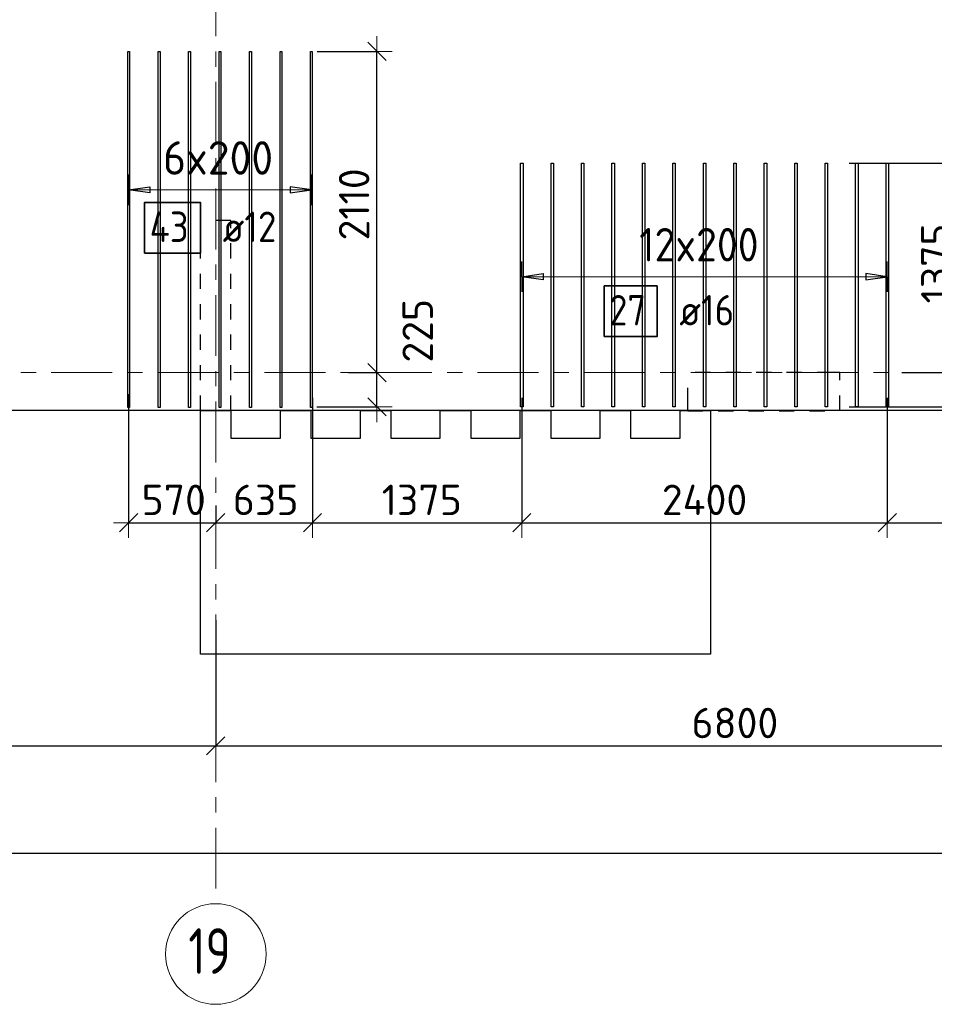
# Model space of a CAD drawing. Header units: metres. Extents: x -38 to 107, y -15 to 21.
# Tile 29 of 254: x 47 to 53, y -4 to 2. Entities that reach past the tile are written whole.
import ezdxf

# ---------------------------------------------------------------- set-up
doc = ezdxf.new("R2010")
doc.units = ezdxf.units.M
doc.header["$PDMODE"] = 65
for name, pattern in [('______11', [0.5, 0.4, -0.05, 0, -0.05]), ('______2', [0.0405, 0.03, -0.0105]), ('______5', [1.1, 0.8, -0.1, 0.1, -0.1])]:
    doc.linetypes.add(name, pattern=pattern)
for name, color, linetype, lineweight in [('XR$1$Осевая линия (1)', 7, '______5', 13), ('XR$1$Размерная линия (1)', 7, 'Continuous', 13), ('XR$5$Перекрытие (1)', 7, 'Continuous', 35), ('XR$5$Размерная линия (1)', 7, 'Continuous', 13)]:
    doc.layers.add(name, color=color, linetype=linetype, lineweight=lineweight)
for name, color, linetype, lineweight, true_color in [('XR$5$Арм.стержн.Доп. Арм верхн.зоны Х', 7, 'Continuous', 35, 0x8c8cff), ('XR$5$Арм.стержн.Доп. Арм. верхн.зоны У', 7, 'Continuous', 35, 0x739641), ('XR$7$Стена_ бетон несущ.', 7, 'Continuous', 70, 0xb4b496)]:
    doc.layers.add(name, color=color, linetype=linetype, lineweight=lineweight, true_color=true_color)
doc.styles.add('ISOCPEUR', font='txt')
doc.dimstyles.new('DIMSTYLE_3', dxfattribs={"dimtxt": 0.2, "dimasz": 0.2, "dimexe": 0, "dimexo": 0, "dimgap": 0.1, "dimtad": 2, "dimdec": 0, "dimlfac": 1000, "dimrnd": 5, "dimzin": 12, "dimdsep": 46, "dimtxsty": 'ISOCPEUR', "dimblk1": 'ALL_ML_STRICH', "dimblk2": 'ALL_ML_STRICH', "dimsah": 1, "dimcen": 0, "dimclrd": 7, "dimclre": 256, "dimclrt": 7, "dimadec": 0, "dimazin": 0, "dimtfac": 1, "dimtdec": 0, "dimtix": 1, "dimtmove": 2, "dimatfit": 3, "dimfxl": 0, "dimtzin": 0, "dimlwd": 0, "dimlwe": -3, "dimarcsym": 0})
doc.dimstyles.new('DIMSTYLE_36', dxfattribs={"dimtxt": 0.2, "dimasz": 0.2, "dimexe": 0, "dimexo": 0, "dimgap": 0.1, "dimtad": 0, "dimdec": 0, "dimlfac": 1000, "dimrnd": 5, "dimzin": 12, "dimdsep": 46, "dimtxsty": 'ISOCPEUR', "dimblk1": 'ALL_ML_STRICH', "dimblk2": 'ALL_ML_STRICH', "dimsah": 1, "dimcen": 0, "dimclrd": 7, "dimclre": 256, "dimclrt": 7, "dimadec": 0, "dimazin": 0, "dimtfac": 1, "dimtdec": 0, "dimtix": 1, "dimtmove": 2, "dimatfit": 3, "dimfxl": 0, "dimtvp": 1.2, "dimtzin": 0, "dimlwd": 0, "dimlwe": -3, "dimarcsym": 0})
doc.dimstyles.new('DIMSTYLE_37', dxfattribs={"dimtxt": 0.2, "dimasz": 0.2, "dimexe": 0, "dimexo": 0, "dimgap": 0.1, "dimtad": 2, "dimdec": 0, "dimlfac": 1000, "dimrnd": 5, "dimzin": 12, "dimdsep": 46, "dimtxsty": 'ISOCPEUR', "dimblk1": 'ALL_ML_STRICH', "dimblk2": 'ALL_ML_STRICH', "dimsah": 1, "dimcen": 0, "dimclrd": 7, "dimclre": 256, "dimclrt": 7, "dimadec": 0, "dimazin": 0, "dimtfac": 1, "dimtdec": 0, "dimtix": 1, "dimtmove": 2, "dimatfit": 3, "dimfxl": 0, "dimtvp": 1.2, "dimtzin": 0, "dimlwd": 0, "dimlwe": -3, "dimarcsym": 0})

# ---------------------------------------------------------------- blocks, each defined once
blk = doc.blocks.new('ALL_ML_STRICH')
at = {"color": 0, "linetype": 'ByBlock', "lineweight": -2}
for p, q in [((0, -0.5), (0, 0.5)), ((-1, 0), (0.5, 0)), ((-0.3, -0.3), (0.3, 0.3))]:
    blk.add_line(p, q, dxfattribs=at)
blk = doc.blocks.new('*D11')
at = {"layer": 'DEFPOINTS', "color": 7, "linetype": 'Continuous', "lineweight": 13, "transparency": 33554687}
for p in [(0.5, -3.1033), (0.5, -3.1563), (61.6, -3.1401)]:
    blk.add_point(p, dxfattribs=at)
at = {"layer": 'XR$1$Размерная линия (1)', "color": 9, "linetype": 'Continuous', "lineweight": -2, "true_color": 0xc7c7c7, "transparency": 33554687}
for p, q in [((0.5, -3.1233), (0.5, -3.1563)), ((61.6, -3.1563), (61.6, -3.1563))]:
    blk.add_line(p, q, dxfattribs=at)
at = {"layer": 'XR$1$Размерная линия (1)', "color": 7, "linetype": 'Continuous', "lineweight": -2, "transparency": 33554687}
blk.add_line((0.5, -3.1563), (61.6, -3.1563), dxfattribs=at)
at = {"layer": 'XR$1$Размерная линия (1)', "color": 7, "linetype": 'Continuous', "lineweight": 13, "transparency": 33554687, "xscale": 0.2, "yscale": 0.2, "zscale": 0.2, "rotation": 180}
blk.add_blockref('ALL_ML_STRICH', (0.5, -3.1563), dxfattribs=at)
at = {"layer": 'XR$1$Размерная линия (1)', "color": 7, "linetype": 'Continuous', "lineweight": 13, "transparency": 33554687, "xscale": 0.2, "yscale": 0.2, "zscale": 0.2}
blk.add_blockref('ALL_ML_STRICH', (61.6, -3.1563), dxfattribs=at)
at = {"layer": 'XR$1$Размерная линия (1)', "color": 7, "linetype": 'Continuous', "lineweight": 13, "transparency": 33554687, "insert": (31.1, -3.0063), "char_height": 0.2, "width": 1, "attachment_point": 5, "style": 'ISOCPEUR'}
blk.add_mtext('\\A1;{61100}', dxfattribs=at)
blk = doc.blocks.new('*D22')
at = {"layer": 'DEFPOINTS', "color": 7, "linetype": 'Continuous', "lineweight": 13, "transparency": 33554687}
for p in [(41.45, -1.5748), (48.15, -1.6059), (41.45, -2.452)]:
    blk.add_point(p, dxfattribs=at)
at = {"layer": 'XR$1$Размерная линия (1)', "color": 9, "linetype": 'Continuous', "lineweight": -2, "true_color": 0xc7c7c7, "transparency": 33554687}
for p, q in [((41.45, -1.5948), (41.45, -2.452)), ((48.15, -1.6259), (48.15, -2.452))]:
    blk.add_line(p, q, dxfattribs=at)
at = {"layer": 'XR$1$Размерная линия (1)', "color": 7, "linetype": 'Continuous', "lineweight": -2, "transparency": 33554687}
blk.add_line((41.45, -2.452), (48.15, -2.452), dxfattribs=at)
at = {"layer": 'XR$1$Размерная линия (1)', "color": 7, "linetype": 'Continuous', "lineweight": 13, "transparency": 33554687, "xscale": 0.2, "yscale": 0.2, "zscale": 0.2, "rotation": 180}
blk.add_blockref('ALL_ML_STRICH', (41.45, -2.452), dxfattribs=at)
at = {"layer": 'XR$1$Размерная линия (1)', "color": 7, "linetype": 'Continuous', "lineweight": 13, "transparency": 33554687, "xscale": 0.2, "yscale": 0.2, "zscale": 0.2}
blk.add_blockref('ALL_ML_STRICH', (48.15, -2.452), dxfattribs=at)
at = {"layer": 'XR$1$Размерная линия (1)', "color": 7, "linetype": 'Continuous', "lineweight": 13, "transparency": 33554687, "insert": (44.81, -2.302), "char_height": 0.2, "width": 0.8, "attachment_point": 5, "style": 'ISOCPEUR'}
blk.add_mtext('\\A1;{6700}', dxfattribs=at)
blk = doc.blocks.new('*D23')
at = {"layer": 'DEFPOINTS', "color": 7, "linetype": 'Continuous', "lineweight": 13, "transparency": 33554687}
for p in [(54.95, -1.4027), (48.15, -1.6059), (48.15, -2.452)]:
    blk.add_point(p, dxfattribs=at)
at = {"layer": 'XR$1$Размерная линия (1)', "color": 9, "linetype": 'Continuous', "lineweight": -2, "true_color": 0xc7c7c7, "transparency": 33554687}
for p, q in [((54.95, -1.4227), (54.95, -2.452)), ((48.15, -1.6259), (48.15, -2.452))]:
    blk.add_line(p, q, dxfattribs=at)
at = {"layer": 'XR$1$Размерная линия (1)', "color": 7, "linetype": 'Continuous', "lineweight": -2, "transparency": 33554687}
blk.add_line((48.15, -2.452), (54.95, -2.452), dxfattribs=at)
at = {"layer": 'XR$1$Размерная линия (1)', "color": 7, "linetype": 'Continuous', "lineweight": 13, "transparency": 33554687, "xscale": 0.2, "yscale": 0.2, "zscale": 0.2, "rotation": 180}
blk.add_blockref('ALL_ML_STRICH', (48.15, -2.452), dxfattribs=at)
at = {"layer": 'XR$1$Размерная линия (1)', "color": 7, "linetype": 'Continuous', "lineweight": 13, "transparency": 33554687, "xscale": 0.2, "yscale": 0.2, "zscale": 0.2}
blk.add_blockref('ALL_ML_STRICH', (54.95, -2.452), dxfattribs=at)
at = {"layer": 'XR$1$Размерная линия (1)', "color": 7, "linetype": 'Continuous', "lineweight": 13, "transparency": 33554687, "insert": (51.56, -2.302), "char_height": 0.2, "width": 0.8, "attachment_point": 5, "style": 'ISOCPEUR'}
blk.add_mtext('\\A1;{6800}', dxfattribs=at)
blk = doc.blocks.new('*D605')
at = {"layer": 'DEFPOINTS', "color": 7, "linetype": 'Continuous', "lineweight": 13, "transparency": 33554687}
for p in [(52.6369, 0), (52.2897, -0.2248), (53.0327, -0.2248)]:
    blk.add_point(p, dxfattribs=at)
at = {"layer": 'XR$5$Размерная линия (1)', "color": 9, "linetype": 'Continuous', "lineweight": -2, "true_color": 0xc7c7c7, "transparency": 33554687}
for p, q in [((52.6569, 0), (53.0327, 0)), ((52.3097, -0.2248), (53.0327, -0.2248))]:
    blk.add_line(p, q, dxfattribs=at)
at = {"layer": 'XR$5$Размерная линия (1)', "color": 7, "linetype": 'Continuous', "lineweight": -2, "transparency": 33554687}
blk.add_line((53.0327, -0.2248), (53.0327, 0), dxfattribs=at)
at = {"layer": 'XR$5$Размерная линия (1)', "color": 7, "linetype": 'Continuous', "lineweight": 13, "transparency": 33554687, "xscale": 0.2, "yscale": 0.2, "zscale": 0.2}
for p, rotation in [((53.0327, 0), 90), ((53.0327, -0.2248), 270)]:
    blk.add_blockref('ALL_ML_STRICH', p, dxfattribs=dict(at, rotation=rotation))
at = {"layer": 'XR$5$Размерная линия (1)', "color": 7, "linetype": 'Continuous', "lineweight": 13, "transparency": 33554687, "insert": (53.2691, 0.2168), "char_height": 0.2, "width": 0.6, "attachment_point": 5, "rotation": 90, "style": 'ISOCPEUR'}
blk.add_mtext('\\A1;{225}', dxfattribs=at)
blk = doc.blocks.new('*D606')
at = {"layer": 'DEFPOINTS', "color": 7, "linetype": 'Continuous', "lineweight": 13, "transparency": 33554687}
for p in [(52.2897, 1.3752), (52.6369, 0), (53.0327, 0)]:
    blk.add_point(p, dxfattribs=at)
at = {"layer": 'XR$5$Размерная линия (1)', "color": 9, "linetype": 'Continuous', "lineweight": -2, "true_color": 0xc7c7c7, "transparency": 33554687}
for p, q in [((52.3097, 1.3752), (53.0327, 1.3752)), ((52.6569, 0), (53.0327, 0))]:
    blk.add_line(p, q, dxfattribs=at)
at = {"layer": 'XR$5$Размерная линия (1)', "color": 7, "linetype": 'Continuous', "lineweight": -2, "transparency": 33554687}
blk.add_line((53.0327, 0), (53.0327, 1.3752), dxfattribs=at)
at = {"layer": 'XR$5$Размерная линия (1)', "color": 7, "linetype": 'Continuous', "lineweight": 13, "transparency": 33554687, "xscale": 0.2, "yscale": 0.2, "zscale": 0.2}
for p, rotation in [((53.0327, 1.3752), 90), ((53.0327, 0), 270)]:
    blk.add_blockref('ALL_ML_STRICH', p, dxfattribs=dict(at, rotation=rotation))
at = {"layer": 'XR$5$Размерная линия (1)', "color": 7, "linetype": 'Continuous', "lineweight": 13, "transparency": 33554687, "insert": (52.8827, 0.7176), "char_height": 0.2, "width": 0.8, "attachment_point": 5, "rotation": 90, "style": 'ISOCPEUR'}
blk.add_mtext('\\A1;{1375}', dxfattribs=at)
blk = doc.blocks.new('*D716')
at = {"layer": 'DEFPOINTS', "color": 7, "linetype": 'Continuous', "lineweight": 13, "transparency": 33554687}
for p in [(49.0022, 0), (48.7938, -0.2248), (49.2089, -0.2248)]:
    blk.add_point(p, dxfattribs=at)
at = {"layer": 'XR$5$Размерная линия (1)', "color": 9, "linetype": 'Continuous', "lineweight": -2, "true_color": 0xc7c7c7, "transparency": 33554687}
for p, q in [((49.0222, 0), (49.2089, 0)), ((48.8138, -0.2248), (49.2089, -0.2248))]:
    blk.add_line(p, q, dxfattribs=at)
at = {"layer": 'XR$5$Размерная линия (1)', "color": 7, "linetype": 'Continuous', "lineweight": -2, "transparency": 33554687}
blk.add_line((49.2089, -0.2248), (49.2089, 0), dxfattribs=at)
at = {"layer": 'XR$5$Размерная линия (1)', "color": 7, "linetype": 'Continuous', "lineweight": 13, "transparency": 33554687, "xscale": 0.2, "yscale": 0.2, "zscale": 0.2}
for p, rotation in [((49.2089, 0), 90), ((49.2089, -0.2248), 270)]:
    blk.add_blockref('ALL_ML_STRICH', p, dxfattribs=dict(at, rotation=rotation))
at = {"layer": 'XR$5$Размерная линия (1)', "color": 7, "linetype": 'Continuous', "lineweight": 13, "transparency": 33554687, "insert": (49.4766, 0.2748), "char_height": 0.2, "width": 0.6, "attachment_point": 5, "rotation": 90, "style": 'ISOCPEUR'}
blk.add_mtext('\\A1;{225}', dxfattribs=at)
blk = doc.blocks.new('*D717')
at = {"layer": 'DEFPOINTS', "color": 7, "linetype": 'Continuous', "lineweight": 13, "transparency": 33554687}
for p in [(48.7962, 2.1107), (49.0022, 0), (49.2089, 0)]:
    blk.add_point(p, dxfattribs=at)
at = {"layer": 'XR$5$Размерная линия (1)', "color": 9, "linetype": 'Continuous', "lineweight": -2, "true_color": 0xc7c7c7, "transparency": 33554687}
for p, q in [((48.8162, 2.1107), (49.2089, 2.1107)), ((49.0222, 0), (49.2089, 0))]:
    blk.add_line(p, q, dxfattribs=at)
at = {"layer": 'XR$5$Размерная линия (1)', "color": 7, "linetype": 'Continuous', "lineweight": -2, "transparency": 33554687}
blk.add_line((49.2089, 0), (49.2089, 2.1107), dxfattribs=at)
at = {"layer": 'XR$5$Размерная линия (1)', "color": 7, "linetype": 'Continuous', "lineweight": 13, "transparency": 33554687, "xscale": 0.2, "yscale": 0.2, "zscale": 0.2}
for p, rotation in [((49.2089, 2.1107), 90), ((49.2089, 0), 270)]:
    blk.add_blockref('ALL_ML_STRICH', p, dxfattribs=dict(at, rotation=rotation))
at = {"layer": 'XR$5$Размерная линия (1)', "color": 7, "linetype": 'Continuous', "lineweight": 13, "transparency": 33554687, "insert": (49.0589, 1.1053), "char_height": 0.2, "width": 0.8, "attachment_point": 5, "rotation": 90, "style": 'ISOCPEUR'}
blk.add_mtext('\\A1;{2110}', dxfattribs=at)
blk = doc.blocks.new('*D758')
at = {"layer": 'DEFPOINTS', "color": 7, "linetype": 'Continuous', "lineweight": 13, "transparency": 33554687}
for p in [(47.5782, -0.1224), (48.15, -0.8541), (47.5782, -0.9859)]:
    blk.add_point(p, dxfattribs=at)
at = {"layer": 'XR$5$Размерная линия (1)', "color": 9, "linetype": 'Continuous', "lineweight": -2, "true_color": 0xc7c7c7, "transparency": 33554687}
for p, q in [((47.5782, -0.1424), (47.5782, -0.9859)), ((48.15, -0.8741), (48.15, -0.9859))]:
    blk.add_line(p, q, dxfattribs=at)
at = {"layer": 'XR$5$Размерная линия (1)', "color": 7, "linetype": 'Continuous', "lineweight": -2, "transparency": 33554687}
blk.add_line((47.5782, -0.9859), (48.15, -0.9859), dxfattribs=at)
at = {"layer": 'XR$5$Размерная линия (1)', "color": 7, "linetype": 'Continuous', "lineweight": 13, "transparency": 33554687, "xscale": 0.2, "yscale": 0.2, "zscale": 0.2, "rotation": 180}
blk.add_blockref('ALL_ML_STRICH', (47.5782, -0.9859), dxfattribs=at)
at = {"layer": 'XR$5$Размерная линия (1)', "color": 7, "linetype": 'Continuous', "lineweight": 13, "transparency": 33554687, "xscale": 0.2, "yscale": 0.2, "zscale": 0.2}
blk.add_blockref('ALL_ML_STRICH', (48.15, -0.9859), dxfattribs=at)
at = {"layer": 'XR$5$Размерная линия (1)', "color": 7, "linetype": 'Continuous', "lineweight": 13, "transparency": 33554687, "insert": (47.8741, -0.8359), "char_height": 0.2, "width": 0.6, "attachment_point": 5, "style": 'ISOCPEUR'}
blk.add_mtext('\\A1;{570}', dxfattribs=at)
blk = doc.blocks.new('*D759')
at = {"layer": 'DEFPOINTS', "color": 7, "linetype": 'Continuous', "lineweight": 13, "transparency": 33554687}
for p in [(48.7858, -0.1446), (48.15, -0.8541), (48.15, -0.9859)]:
    blk.add_point(p, dxfattribs=at)
at = {"layer": 'XR$5$Размерная линия (1)', "color": 9, "linetype": 'Continuous', "lineweight": -2, "true_color": 0xc7c7c7, "transparency": 33554687}
for p, q in [((48.7858, -0.1646), (48.7858, -0.9859)), ((48.15, -0.8741), (48.15, -0.9859))]:
    blk.add_line(p, q, dxfattribs=at)
at = {"layer": 'XR$5$Размерная линия (1)', "color": 7, "linetype": 'Continuous', "lineweight": -2, "transparency": 33554687}
blk.add_line((48.15, -0.9859), (48.7858, -0.9859), dxfattribs=at)
at = {"layer": 'XR$5$Размерная линия (1)', "color": 7, "linetype": 'Continuous', "lineweight": 13, "transparency": 33554687, "xscale": 0.2, "yscale": 0.2, "zscale": 0.2, "rotation": 180}
blk.add_blockref('ALL_ML_STRICH', (48.15, -0.9859), dxfattribs=at)
at = {"layer": 'XR$5$Размерная линия (1)', "color": 7, "linetype": 'Continuous', "lineweight": 13, "transparency": 33554687, "xscale": 0.2, "yscale": 0.2, "zscale": 0.2}
blk.add_blockref('ALL_ML_STRICH', (48.7858, -0.9859), dxfattribs=at)
at = {"layer": 'XR$5$Размерная линия (1)', "color": 7, "linetype": 'Continuous', "lineweight": 13, "transparency": 33554687, "insert": (48.4779, -0.8359), "char_height": 0.2, "width": 0.6, "attachment_point": 5, "style": 'ISOCPEUR'}
blk.add_mtext('\\A1;{635}', dxfattribs=at)
blk = doc.blocks.new('*D760')
at = {"layer": 'DEFPOINTS', "color": 7, "linetype": 'Continuous', "lineweight": 13, "transparency": 33554687}
for p in [(48.7858, -0.1446), (50.1606, -0.1465), (48.7858, -0.9859)]:
    blk.add_point(p, dxfattribs=at)
at = {"layer": 'XR$5$Размерная линия (1)', "color": 9, "linetype": 'Continuous', "lineweight": -2, "true_color": 0xc7c7c7, "transparency": 33554687}
for p, q in [((48.7858, -0.1646), (48.7858, -0.9859)), ((50.1606, -0.1665), (50.1606, -0.9859))]:
    blk.add_line(p, q, dxfattribs=at)
at = {"layer": 'XR$5$Размерная линия (1)', "color": 7, "linetype": 'Continuous', "lineweight": -2, "transparency": 33554687}
blk.add_line((48.7858, -0.9859), (50.1606, -0.9859), dxfattribs=at)
at = {"layer": 'XR$5$Размерная линия (1)', "color": 7, "linetype": 'Continuous', "lineweight": 13, "transparency": 33554687, "xscale": 0.2, "yscale": 0.2, "zscale": 0.2, "rotation": 180}
blk.add_blockref('ALL_ML_STRICH', (48.7858, -0.9859), dxfattribs=at)
at = {"layer": 'XR$5$Размерная линия (1)', "color": 7, "linetype": 'Continuous', "lineweight": 13, "transparency": 33554687, "xscale": 0.2, "yscale": 0.2, "zscale": 0.2}
blk.add_blockref('ALL_ML_STRICH', (50.1606, -0.9859), dxfattribs=at)
at = {"layer": 'XR$5$Размерная линия (1)', "color": 7, "linetype": 'Continuous', "lineweight": 13, "transparency": 33554687, "insert": (49.5032, -0.8359), "char_height": 0.2, "width": 0.8, "attachment_point": 5, "style": 'ISOCPEUR'}
blk.add_mtext('\\A1;{1375}', dxfattribs=at)
blk = doc.blocks.new('*D761')
at = {"layer": 'DEFPOINTS', "color": 7, "linetype": 'Continuous', "lineweight": 13, "transparency": 33554687}
for p in [(50.1606, -0.1465), (52.5606, -0.1465), (50.1606, -0.9859)]:
    blk.add_point(p, dxfattribs=at)
at = {"layer": 'XR$5$Размерная линия (1)', "color": 9, "linetype": 'Continuous', "lineweight": -2, "true_color": 0xc7c7c7, "transparency": 33554687}
for p, q in [((50.1606, -0.1665), (50.1606, -0.9859)), ((52.5606, -0.1665), (52.5606, -0.9859))]:
    blk.add_line(p, q, dxfattribs=at)
at = {"layer": 'XR$5$Размерная линия (1)', "color": 7, "linetype": 'Continuous', "lineweight": -2, "transparency": 33554687}
blk.add_line((50.1606, -0.9859), (52.5606, -0.9859), dxfattribs=at)
at = {"layer": 'XR$5$Размерная линия (1)', "color": 7, "linetype": 'Continuous', "lineweight": 13, "transparency": 33554687, "xscale": 0.2, "yscale": 0.2, "zscale": 0.2, "rotation": 180}
blk.add_blockref('ALL_ML_STRICH', (50.1606, -0.9859), dxfattribs=at)
at = {"layer": 'XR$5$Размерная линия (1)', "color": 7, "linetype": 'Continuous', "lineweight": 13, "transparency": 33554687, "xscale": 0.2, "yscale": 0.2, "zscale": 0.2}
blk.add_blockref('ALL_ML_STRICH', (52.5606, -0.9859), dxfattribs=at)
at = {"layer": 'XR$5$Размерная линия (1)', "color": 7, "linetype": 'Continuous', "lineweight": 13, "transparency": 33554687, "insert": (51.3606, -0.8359), "char_height": 0.2, "width": 0.8, "attachment_point": 5, "style": 'ISOCPEUR'}
blk.add_mtext('\\A1;{2400}', dxfattribs=at)
blk = doc.blocks.new('*D762')
at = {"layer": 'DEFPOINTS', "color": 7, "linetype": 'Continuous', "lineweight": 13, "transparency": 33554687}
for p in [(54.31, -0.0687), (52.5606, -0.1465), (52.5606, -0.9859)]:
    blk.add_point(p, dxfattribs=at)
at = {"layer": 'XR$5$Размерная линия (1)', "color": 9, "linetype": 'Continuous', "lineweight": -2, "true_color": 0xc7c7c7, "transparency": 33554687}
for p, q in [((54.31, -0.0887), (54.31, -0.9859)), ((52.5606, -0.1665), (52.5606, -0.9859))]:
    blk.add_line(p, q, dxfattribs=at)
at = {"layer": 'XR$5$Размерная линия (1)', "color": 7, "linetype": 'Continuous', "lineweight": -2, "transparency": 33554687}
blk.add_line((52.5606, -0.9859), (54.31, -0.9859), dxfattribs=at)
at = {"layer": 'XR$5$Размерная линия (1)', "color": 7, "linetype": 'Continuous', "lineweight": 13, "transparency": 33554687, "xscale": 0.2, "yscale": 0.2, "zscale": 0.2, "rotation": 180}
blk.add_blockref('ALL_ML_STRICH', (52.5606, -0.9859), dxfattribs=at)
at = {"layer": 'XR$5$Размерная линия (1)', "color": 7, "linetype": 'Continuous', "lineweight": 13, "transparency": 33554687, "xscale": 0.2, "yscale": 0.2, "zscale": 0.2}
blk.add_blockref('ALL_ML_STRICH', (54.31, -0.9859), dxfattribs=at)
at = {"layer": 'XR$5$Размерная линия (1)', "color": 7, "linetype": 'Continuous', "lineweight": 13, "transparency": 33554687, "insert": (53.4653, -0.8359), "char_height": 0.2, "width": 0.8, "attachment_point": 5, "style": 'ISOCPEUR'}
blk.add_mtext('\\A1;{1750}', dxfattribs=at)

msp = doc.modelspace()

# ---------------------------------------------------------------- linework, layer by layer
at = {"layer": 'XR$1$Осевая линия (1)', "color": 253, "linetype": '______11', "lineweight": 13, "true_color": 0xa0a0a0, "transparency": 33554687}
for p, q in [((48.15, -3.39), (48.15, 8.13)), ((-2.63, 0), (62.6, 0))]:
    msp.add_line(p, q, dxfattribs=at)
at = {"layer": 'XR$1$Осевая линия (1)', "color": 7, "linetype": 'Continuous', "lineweight": 13, "transparency": 33554687}
msp.add_circle((48.1504, -3.8199), 0.3304, dxfattribs=at)
at = {"layer": 'XR$5$Арм.стержн.Доп. Арм верхн.зоны Х', "color": 253, "linetype": 'Continuous', "lineweight": -3, "true_color": 0xa0a0a0, "transparency": 33554687}
for p, q in [((47.5782, 1.2007), (47.5782, 1.3007)), ((48.7782, 1.2007), (48.7782, 1.3007)), ((47.5782, 1.2007), (47.5782, 1.1007)), ((48.7782, 1.2007), (48.7782, 1.1007))]:
    msp.add_line(p, q, dxfattribs=at)
at = {"layer": 'XR$5$Арм.стержн.Доп. Арм верхн.зоны Х', "color": 7, "linetype": 'Continuous', "lineweight": 25, "transparency": 33554687}
for p, q in [((47.5782, 1.2007), (47.7182, 1.2207)), ((47.7182, 1.1807), (47.5782, 1.2007)), ((47.7182, 1.2207), (47.7182, 1.1807)), ((48.7782, 1.2007), (48.6382, 1.2207)), ((48.6382, 1.2207), (48.6382, 1.1807)), ((48.6382, 1.1807), (48.7782, 1.2007))]:
    msp.add_line(p, q, dxfattribs=at)
at = {"layer": 'XR$5$Арм.стержн.Доп. Арм верхн.зоны Х', "color": 7, "linetype": 'Continuous', "lineweight": 13, "transparency": 33554687}
for p, q in [((47.5782, 1.2007), (47.5782, 1.2007)), ((48.7782, 1.2007), (48.7782, 1.2007))]:
    msp.add_line(p, q, dxfattribs=at)
at = {"layer": 'XR$5$Арм.стержн.Доп. Арм верхн.зоны Х', "color": 34, "linetype": 'Continuous', "lineweight": 25, "transparency": 33554687}
for points in [[(47.5722, -0.2293), (47.5722, 2.1107), (47.5842, 2.1107), (47.5842, -0.2293), (47.5722, -0.2293)], [(47.7722, -0.2293), (47.7722, 2.1107), (47.7842, 2.1107), (47.7842, -0.2293), (47.7722, -0.2293)], [(47.9722, -0.2293), (47.9722, 2.1107), (47.9842, 2.1107), (47.9842, -0.2293), (47.9722, -0.2293)], [(48.1722, -0.2293), (48.1722, 2.1107), (48.1842, 2.1107), (48.1842, -0.2293), (48.1722, -0.2293)], [(48.3722, -0.2293), (48.3722, 2.1107), (48.3842, 2.1107), (48.3842, -0.2293), (48.3722, -0.2293)], [(48.5722, -0.2293), (48.5722, 2.1107), (48.5842, 2.1107), (48.5842, -0.2293), (48.5722, -0.2293)], [(48.7722, -0.2293), (48.7722, 2.1107), (48.7842, 2.1107), (48.7842, -0.2293), (48.7722, -0.2293)]]:
    msp.add_lwpolyline(points, dxfattribs=at)
at = {"layer": 'XR$5$Арм.стержн.Доп. Арм верхн.зоны Х', "color": 7, "linetype": 'Continuous', "lineweight": 13, "transparency": 33554687}
msp.add_lwpolyline([(47.5782, 1.2007), (47.6052, 1.2007), (47.6052, 1.2007), (48.7782, 1.2007)], dxfattribs=at)
at = {"layer": 'XR$5$Арм.стержн.Доп. Арм верхн.зоны Х', "color": 7, "linetype": 'Continuous', "lineweight": 35, "transparency": 33554687}
msp.add_lwpolyline([(47.6824, 0.7849), (48.0491, 0.7849), (48.0491, 1.1182), (47.6824, 1.1182), (47.6824, 0.7849)], dxfattribs=at)
at = {"layer": 'XR$5$Арм.стержн.Доп. Арм. верхн.зоны У', "color": 253, "linetype": 'Continuous', "lineweight": -3, "true_color": 0xa0a0a0, "transparency": 33554687}
for p, q in [((50.1606, 0.6304), (50.1606, 0.7304)), ((52.5606, 0.6304), (52.5606, 0.7304)), ((50.1606, 0.6304), (50.1606, 0.5304)), ((52.5606, 0.6304), (52.5606, 0.5304))]:
    msp.add_line(p, q, dxfattribs=at)
at = {"layer": 'XR$5$Арм.стержн.Доп. Арм. верхн.зоны У', "color": 7, "linetype": 'Continuous', "lineweight": 25, "transparency": 33554687}
for p, q in [((50.1606, 0.6304), (50.3006, 0.6504)), ((50.3006, 0.6504), (50.3006, 0.6104)), ((52.5606, 0.6304), (52.4206, 0.6504)), ((52.4206, 0.6504), (52.4206, 0.6104)), ((50.3006, 0.6104), (50.1606, 0.6304)), ((52.4206, 0.6104), (52.5606, 0.6304))]:
    msp.add_line(p, q, dxfattribs=at)
at = {"layer": 'XR$5$Арм.стержн.Доп. Арм. верхн.зоны У', "color": 7, "linetype": 'Continuous', "lineweight": 13, "transparency": 33554687}
for p, q in [((50.1606, 0.6304), (50.1606, 0.6304)), ((52.5606, 0.6304), (52.5606, 0.6304))]:
    msp.add_line(p, q, dxfattribs=at)
at = {"layer": 'XR$5$Арм.стержн.Доп. Арм. верхн.зоны У', "color": 7, "linetype": 'Continuous', "lineweight": 25, "transparency": 33554687}
for points in [[(50.1526, -0.2248), (50.1526, 1.3752), (50.1686, 1.3752), (50.1686, -0.2248), (50.1526, -0.2248)], [(50.3526, -0.2248), (50.3526, 1.3752), (50.3686, 1.3752), (50.3686, -0.2248), (50.3526, -0.2248)], [(50.5526, -0.2248), (50.5526, 1.3752), (50.5686, 1.3752), (50.5686, -0.2248), (50.5526, -0.2248)], [(50.7526, -0.2248), (50.7526, 1.3752), (50.7686, 1.3752), (50.7686, -0.2248), (50.7526, -0.2248)], [(50.9526, -0.2248), (50.9526, 1.3752), (50.9686, 1.3752), (50.9686, -0.2248), (50.9526, -0.2248)], [(51.1526, -0.2248), (51.1526, 1.3752), (51.1686, 1.3752), (51.1686, -0.2248), (51.1526, -0.2248)], [(51.3526, -0.2248), (51.3526, 1.3752), (51.3686, 1.3752), (51.3686, -0.2248), (51.3526, -0.2248)], [(51.5526, -0.2248), (51.5526, 1.3752), (51.5686, 1.3752), (51.5686, -0.2248), (51.5526, -0.2248)], [(51.7526, -0.2248), (51.7526, 1.3752), (51.7686, 1.3752), (51.7686, -0.2248), (51.7526, -0.2248)], [(51.9526, -0.2248), (51.9526, 1.3752), (51.9686, 1.3752), (51.9686, -0.2248), (51.9526, -0.2248)], [(52.1526, -0.2248), (52.1526, 1.3752), (52.1686, 1.3752), (52.1686, -0.2248), (52.1526, -0.2248)], [(52.3526, -0.2248), (52.3526, 1.3752), (52.3686, 1.3752), (52.3686, -0.2248), (52.3526, -0.2248)], [(52.5526, -0.2248), (52.5526, 1.3752), (52.5686, 1.3752), (52.5686, -0.2248), (52.5526, -0.2248)]]:
    msp.add_lwpolyline(points, dxfattribs=at)
at = {"layer": 'XR$5$Арм.стержн.Доп. Арм. верхн.зоны У', "color": 7, "linetype": 'Continuous', "lineweight": 13, "transparency": 33554687}
msp.add_lwpolyline([(50.1606, 0.6304), (50.7326, 0.6304), (50.7326, 0.6304), (52.5606, 0.6304)], dxfattribs=at)
at = {"layer": 'XR$5$Арм.стержн.Доп. Арм. верхн.зоны У', "color": 7, "linetype": 'Continuous', "lineweight": 35, "transparency": 33554687}
msp.add_lwpolyline([(50.7017, 0.2367), (51.0484, 0.2367), (51.0484, 0.57), (50.7017, 0.57), (50.7017, 0.2367)], dxfattribs=at)
at = {"layer": 'XR$5$Перекрытие (1)', "color": 7, "linetype": 'Continuous', "lineweight": 25, "transparency": 33554687}
for p, q in [((61.85, -0.2498), (32.725, -0.2498)), ((48.05, -0.4299), (48.05, -0.2499)), ((48.05, -0.2499), (48.25, -0.2499)), ((48.25, -0.2499), (48.25, -0.4299)), ((48.575, -0.4299), (48.575, -0.2499)), ((48.575, -0.2499), (48.775, -0.2499)), ((48.775, -0.2499), (48.775, -0.4299)), ((49.1, -0.4299), (49.1, -0.2499)), ((49.1, -0.2499), (49.3, -0.2499)), ((49.3, -0.2499), (49.3, -0.4299)), ((49.625, -0.4299), (49.625, -0.2499)), ((49.625, -0.2499), (49.825, -0.2499)), ((49.825, -0.2499), (49.825, -0.4299)), ((50.15, -0.4299), (50.15, -0.2499)), ((50.15, -0.2499), (50.35, -0.2499)), ((50.35, -0.2499), (50.35, -0.4299)), ((50.675, -0.4299), (50.675, -0.2499)), ((50.675, -0.2499), (50.875, -0.2499)), ((50.875, -0.2499), (50.875, -0.4299)), ((51.2, -0.4299), (51.2, -0.2499)), ((51.2, -0.2499), (51.4, -0.2499)), ((51.4, -0.2499), (51.4, -0.4299)), ((48.05, -1.8498), (48.05, -0.4299)), ((48.25, -0.4298), (48.575, -0.4298)), ((48.775, -0.4298), (49.1, -0.4298)), ((49.3, -0.4298), (49.625, -0.4298)), ((49.825, -0.4298), (50.15, -0.4298)), ((50.35, -0.4298), (50.675, -0.4298)), ((50.875, -0.4298), (51.2, -0.4298)), ((51.4, -0.4299), (51.4, -1.8498)), ((51.4, -1.8498), (48.05, -1.8498))]:
    msp.add_line(p, q, dxfattribs=at)
at = {"layer": 'XR$7$Стена_ бетон несущ.', "color": 253, "linetype": '______2', "lineweight": -3, "true_color": 0xa0a0a0, "transparency": 33554687}
for p, q in [((48.25, 1), (48.05, 1)), ((48.05, -0.25), (48.05, 1)), ((48.25, -0.25), (48.25, 1)), ((51.2497, -0.2), (51.2497, 0)), ((52.1998, 0), (51.2497, 0)), ((52.25, 0), (52.1998, 0)), ((52.25, -0.25), (52.25, 0)), ((48.25, -0.25), (48.05, -0.25)), ((51.2497, -0.25), (51.2497, -0.2)), ((51.2497, -0.25), (52.25, -0.25))]:
    msp.add_line(p, q, dxfattribs=at)

# ---------------------------------------------------------------- texts
at = {"layer": 'XR$1$Осевая линия (1)', "color": 7, "linetype": 'Continuous', "lineweight": 13, "transparency": 33554687, "insert": (47.9704, -3.9504), "char_height": 0.3, "width": 0.472281, "attachment_point": 7, "style": 'ISOCPEUR'}
msp.add_mtext('\\W0.75;19', dxfattribs=at)
at = {"layer": 'XR$5$Арм.стержн.Доп. Арм верхн.зоны Х', "color": 7, "linetype": 'Continuous', "lineweight": 13, "transparency": 33554687, "insert": (47.8042, 1.3007), "char_height": 0.22, "width": 0.873359, "attachment_point": 7, "style": 'ISOCPEUR'}
msp.add_mtext('\\W0.95;6x200', dxfattribs=at)
at = {"layer": 'XR$5$Арм.стержн.Доп. Арм верхн.зоны Х', "color": 7, "linetype": 'Continuous', "lineweight": 25, "transparency": 33554687, "char_height": 0.2, "attachment_point": 7, "style": 'ISOCPEUR'}
for s, insert, width in [('\\W0.88;43', (47.7158, 0.8582), 0.387995), ('\\W0.89; ø12 ', (48.0824, 0.8582), 0.749105)]:
    msp.add_mtext(s, dxfattribs=dict(at, insert=insert, width=width))
at = {"layer": 'XR$5$Арм.стержн.Доп. Арм. верхн.зоны У', "color": 7, "linetype": 'Continuous', "lineweight": 13, "transparency": 33554687, "insert": (50.9316, 0.7304), "char_height": 0.22, "width": 0.979318, "attachment_point": 7, "style": 'ISOCPEUR'}
msp.add_mtext('\\W0.91;12x200', dxfattribs=at)
at = {"layer": 'XR$5$Арм.стержн.Доп. Арм. верхн.зоны У', "color": 7, "linetype": 'Continuous', "lineweight": 25, "transparency": 33554687, "char_height": 0.2, "attachment_point": 7, "style": 'ISOCPEUR'}
for s, insert, width in [('\\W0.87;27', (50.735, 0.31), 0.367208), ('\\W0.89; ø16 ', (51.0817, 0.31), 0.749105)]:
    msp.add_mtext(s, dxfattribs=dict(at, insert=insert, width=width))

# ---------------------------------------------------------------- dimensions: what is measured, and where the dimension line sits
at = {"layer": 'XR$1$Размерная линия (1)', "color": 7, "linetype": 'Continuous', "lineweight": 13, "transparency": 33554687}
for base, p1, p2, picture, middle in [((54.95, -2.452), (48.15, -1.6259), (54.95, -1.4227), '*D23', (51.56, -2.302)), ((48.15, -2.452), (41.45, -1.5948), (48.15, -1.6259), '*D22', (44.81, -2.302)), ((61.6, -3.1563), (0.5, -3.1233), (61.6, -3.1563), '*D11', (31.1, -3.0063))]:
    dim = msp.add_linear_dim(base=base, p1=p1, p2=p2, dimstyle='DIMSTYLE_3', override={"dimpost": '<>', "dimclrd": 7, "dimclre": 9, "dimclrt": 7, "dimlwd": 0, "dimlwe": 65533}, dxfattribs=at)
    dim.commit()
    dim.dimension.update_dxf_attribs({"geometry": picture, "text_midpoint": middle, "dimtype": 160})
at = {"layer": 'XR$5$Размерная линия (1)', "color": 7, "linetype": 'Continuous', "lineweight": 13, "transparency": 33554687}
for base, p1, p2, dimstyle, picture, middle in [((49.2089, 2.1107), (49.0222, 0), (48.8162, 2.1107), 'DIMSTYLE_3', '*D717', (49.0589, 1.1053)), ((53.0327, 1.3752), (52.6569, 0), (52.3097, 1.3752), 'DIMSTYLE_3', '*D606', (52.8827, 0.7176)), ((49.2089, 0), (48.8138, -0.2248), (49.0222, 0), 'DIMSTYLE_36', '*D716', (49.4766, 0.2748)), ((53.0327, 0), (52.3097, -0.2248), (52.6569, 0), 'DIMSTYLE_36', '*D605', (53.2691, 0.2168))]:
    dim = msp.add_linear_dim(base=base, p1=p1, p2=p2, angle=90, dimstyle=dimstyle, override={"dimpost": '<>', "dimclrd": 7, "dimclre": 9, "dimclrt": 7, "dimlwd": 0, "dimlwe": 65533}, dxfattribs=at)
    dim.commit()
    dim.dimension.update_dxf_attribs({"geometry": picture, "text_midpoint": middle, "dimtype": 160})
for base, p1, p2, dimstyle, picture, middle in [((48.15, -0.9859), (47.5782, -0.1424), (48.15, -0.8741), 'DIMSTYLE_37', '*D758', (47.8741, -0.8359)), ((54.31, -0.9859), (52.5606, -0.1665), (54.31, -0.0887), 'DIMSTYLE_3', '*D762', (53.4653, -0.8359)), ((48.7858, -0.9859), (48.15, -0.8741), (48.7858, -0.1646), 'DIMSTYLE_3', '*D759', (48.4779, -0.8359)), ((50.1606, -0.9859), (48.7858, -0.1646), (50.1606, -0.1665), 'DIMSTYLE_3', '*D760', (49.5032, -0.8359)), ((52.5606, -0.9859), (50.1606, -0.1665), (52.5606, -0.1665), 'DIMSTYLE_3', '*D761', (51.3606, -0.8359))]:
    dim = msp.add_linear_dim(base=base, p1=p1, p2=p2, dimstyle=dimstyle, override={"dimpost": '<>', "dimclrd": 7, "dimclre": 9, "dimclrt": 7, "dimlwd": 0, "dimlwe": 65533}, dxfattribs=at)
    dim.commit()
    dim.dimension.update_dxf_attribs({"geometry": picture, "text_midpoint": middle, "dimtype": 160})

doc.saveas('drawing.dxf')
